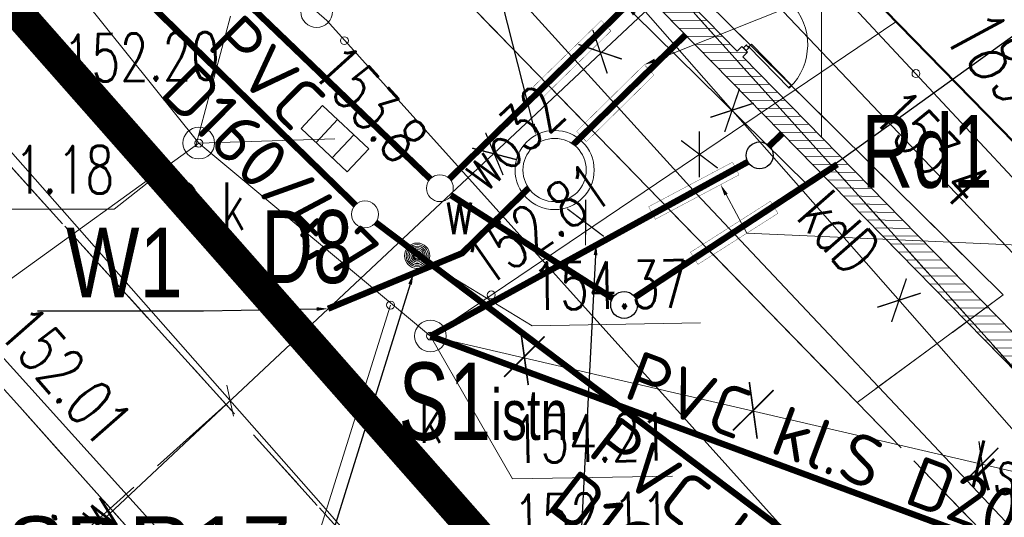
# Model space of a CAD drawing. Header units: feet. Extents: x 7588777 to 15179262, y 5780090 to 11560165.
# Tile 10 of 36: x 7589437.33 to 7589452.89, y 5780191.48 to 5780199.35. Entities that reach past the tile are written whole.
import ezdxf
from ezdxf import colors
from ezdxf.entities.mleader import LeaderData, LeaderLine
from ezdxf.enums import TextEntityAlignment as Align
from ezdxf.math import Vec2, Vec3

# ---------------------------------------------------------------- set-up
doc = ezdxf.new("R2010")
doc.units = ezdxf.units.FT
doc.header["$MEASUREMENT"] = 0
for name, pattern in [('1', [0]), ('1_OTKC', [1.5, 1, -0.5]), ('1_OTKJ', [2, 1.5, -0.5]), ('1_OTKK', [0]), ('1_OTZI', [1.5, 1, -0.5]), ('1_OTZT', [1.5, 1, -0.5]), ('3_EGBU_A', [0]), ('4_SUEP_A', [0]), ('4_SUGP', [0]), ('4_SUKP', [0]), ('4_SULO', [0]), ('4_SUPP_P', [2, 1.5, -0.5]), ('4_SUWP', [0]), ('DASHED', [19.05, 12.7, -6.35]), ('EGDE', [0]), ('EGUG', [1, 0.5, -0.5]), ('HIDDEN', [0.375, 0.25, -0.125])]:
    doc.linetypes.add(name, pattern=pattern)
doc.layers.get('0').update_dxf_attribs({"color": 250, "linetype": 'CONTINUOUS', "lineweight": 100})
for name, color, linetype, lineweight in [('___granice działki', 7, 'CONTINUOUS', 60), ('__PROJ_BUD_pawilon', 6, 'CONTINUOUS', 15), ('__PROJ_IS_deszczówka', 84, 'CONTINUOUS', 18), ('__PROJ_IS_woda', 150, 'CONTINUOUS', 18), ('_ROZBIÓRKA_BUD_pawilon', 1, 'NIEIST_1', 15), ('_ROZBIÓRKA_DR_obrzeże', 7, 'NIEIST_1', 15), ('ZZDeszczowa', 92, 'CONTINUOUS', 30), ('ZZSanitarna', 42, 'CONTINUOUS', 30)]:
    doc.layers.add(name, color=color, linetype=linetype, lineweight=lineweight)
for name, color, linetype, lineweight, transparency in [('Dzialki', 7, 'EGDE', 18, 0.7), ('EADTD_T_0', 7, 'CONTINUOUS', 18, 0.7), ('EGBB_L_0', 7, '3_EGBU_A', 50, 0.7), ('KAN', 42, 'CONTINUOUS', 30, 0.7), ('OTK_L_0', 7, '1_OTKJ', 18, 0.7), ('OTK_L_1', 7, '1_OTKK', 25, 0.7), ('OTK_L_2', 7, '1_OTKC', 18, 0.7), ('OTZ_L_3', 7, '1_OTZT', 18, 0.7), ('P_SUWP_E_T_0', 5, 'CONTINUOUS', 0, 0.7), ('P_SUWP_L_0', 5, '4_SUPP_P', 18, 0.7), ('Punkty', 7, 'CONTINUOUS', 18, 0.7), ('SIATKA_KRZYZY_L_0', 7, '1', 18, 0.7), ('SUEP_L_0', 1, '4_SUEP_A', 18, 0.7), ('SUER_T_0', 1, 'CONTINUOUS', 18, 0.7), ('SUGP_L_0', 52, '4_SUGP', 18, 0.7), ('SUK_E_T_4', 34, 'CONTINUOUS', 0, 0.7), ('SUK_T_1', 34, 'CONTINUOUS', 18, 0.7), ('SUK_T_3', 34, 'CONTINUOUS', 18, 0.7), ('SUKP_E_T_0', 34, 'CONTINUOUS', 0, 0.7), ('SUKP_L_0', 34, '4_SUKP', 18, 0.7), ('SUKR_T_0', 34, 'CONTINUOUS', 18, 0.7), ('SUL_L_1', 7, '4_SULO', 18, 0.7), ('SUP_T_0', 7, 'CONTINUOUS', 18, 0.7), ('SUW_E_T_2', 5, 'CONTINUOUS', 0, 0.7), ('SUW_T_5', 5, 'CONTINUOUS', 18, 0.7), ('SUWP_E_T_0', 5, 'CONTINUOUS', 0, 0.7), ('SUWP_L_0', 5, '4_SUWP', 18, 0.7), ('SUWR_T_0', 5, 'CONTINUOUS', 18, 0.7), ('Uzytki', 3, 'EGUG', 18, 0.7), ('ZUD_T_3', 5, 'CONTINUOUS', 18, 0.7)]:
    doc.layers.add(name, color=color, linetype=linetype, lineweight=lineweight, transparency=transparency)
doc.layers.add('KS_LINIE_TABELI', color=7, linetype='CONTINUOUS')
doc.styles.add('GENERATED_STYLE_1', font='arial.ttf', dxfattribs={"width": 0.999153})
doc.styles.add('ISOCP', font='isocpeur.ttf')
doc.styles.get("Standard").update_dxf_attribs({"font": 'Simplex.SHX', "width": 0.75})
doc.linetypes.add('NIEIST_1', pattern='A,20,-0.01,["X",Standard,S=5,R=0,X=-2.54,Y=-2.54],-0.01', length=20.02)

# ---------------------------------------------------------------- blocks, each defined once
blk = doc.blocks.new('GRT')
at = {"linetype": 'Continuous'}
blk.add_circle((0, 0), 0.25, dxfattribs=at)
blk = doc.blocks.new('ZSW')
at = {"linetype": 'Continuous'}
blk.add_line((-0.25, 0), (0.25, 0), dxfattribs=at)
blk = doc.blocks.new('4_SUPS')
at = {"linetype": 'Continuous'}
blk.add_circle((0, 0), 0.0625, dxfattribs=at)
blk = doc.blocks.new('4_SUKK')
at = {"linetype": 'Continuous'}
for p, q in [((-0.5, -0.25), (-0.5, 0.25)), ((-0.5, 0.25), (0.5, 0.25)), ((-0.175, 0.25), (-0.175, -0.25)), ((0.175, 0.25), (0.175, -0.25)), ((0.5, 0.25), (0.5, -0.25)), ((0.5, -0.25), (-0.5, -0.25))]:
    blk.add_line(p, q, dxfattribs=at)
blk = doc.blocks.new('4_SUKS')
at = {"linetype": 'Continuous'}
blk.add_circle((0, 0), 0.25, dxfattribs=at)
blk = doc.blocks.new('4_SUPK')
at = {"linetype": 'Continuous'}
blk.add_circle((0, 0), 0.25, dxfattribs=at)
blk = doc.blocks.new('4_SUWW')
at = {"linetype": 'Continuous'}
for radius in [0.2, 0.175, 0.15, 0.125, 0.1, 0.075, 0.05, 0.025, 0.00715]:
    blk.add_circle((0, 0), radius, dxfattribs=at)
blk = doc.blocks.new('A$C2C727012')
at = {"layer": 'KAN', "color": 1, "linetype": 'Continuous', "lineweight": 30, "const_width": 0.032}
for points in [[(-1.535, 1.263), (-1.168, 2.334)], [(-1.889, 1.623), (-0.814, 1.974)]]:
    blk.add_lwpolyline(points, dxfattribs=at)
blk = doc.blocks.new('A$C5DF4204B')
at = {"linetype": 'Continuous'}
h = blk.add_hatch(dxfattribs=at)
h.set_pattern_fill('ANSI31', color=256, angle=134.3712)
h.set_pattern_definition([(179.37115025, (7683857.48881, 5766374.33734), (-0.00137190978, -0.12499247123), [])])
h.paths.add_polyline_path([(7589447.018, 5780200.139), (7589447.035, 5780200.121), (7589446.95, 5780200.037), (7589454.166, 5780192.66), (7589458.623, 5780197.02), (7589458.451, 5780197.195), (7589454.282, 5780193.116), (7589448.754, 5780198.767), (7589448.826, 5780198.837), (7589448.739, 5780198.926), (7589448.667, 5780198.856), (7589447.22, 5780200.336)])
h.paths.add_polyline_path([(7589443.117, 5780203.954), (7589445.971, 5780201.038), (7589446.056, 5780201.122), (7589446.074, 5780201.104), (7589446.275, 5780201.301), (7589445.639, 5780201.952), (7589446.139, 5780202.441), (7589446.07, 5780202.513), (7589445.569, 5780202.023), (7589443.576, 5780204.06), (7589444.152, 5780204.623), (7589444.064, 5780204.713), (7589444.046, 5780204.695), (7589443.962, 5780204.781)])
h.paths.add_polyline_path([(7589444.82, 5780205.62), (7589444.904, 5780205.534), (7589444.886, 5780205.517), (7589444.974, 5780205.427), (7589445.113, 5780205.564), (7589447.106, 5780203.527), (7589446.784, 5780203.212), (7589446.854, 5780203.14), (7589447.176, 5780203.455), (7589447.7, 5780202.919), (7589447.826, 5780203.041), (7589447.756, 5780203.113), (7589447.702, 5780203.06), (7589445.184, 5780205.634), (7589445.438, 5780205.882), (7589445.351, 5780205.971), (7589445.333, 5780205.954), (7589445.249, 5780206.04)], flags=17)
h.paths.add_polyline_path([(7589446.107, 5780206.879), (7589446.191, 5780206.793), (7589446.173, 5780206.776), (7589446.26, 5780206.686), (7589446.596, 5780207.015), (7589448.589, 5780204.978), (7589448, 5780204.401), (7589448.524, 5780203.865), (7589448.47, 5780203.812), (7589448.54, 5780203.741), (7589448.88, 5780204.073), (7589448.81, 5780204.144), (7589448.596, 5780203.934), (7589448.158, 5780204.381), (7589449.016, 5780205.22), (7589449.523, 5780204.702), (7589449.595, 5780204.772), (7589449.28, 5780205.094), (7589449.316, 5780205.129), (7589449.246, 5780205.2), (7589449.21, 5780205.165), (7589449, 5780205.38), (7589448.679, 5780205.065), (7589446.686, 5780207.102), (7589448.08, 5780208.466), (7589450.282, 5780206.214), (7589449.961, 5780205.9), (7589450.031, 5780205.828), (7589450.352, 5780206.143), (7589450.667, 5780205.821), (7589451.239, 5780206.38), (7589451.169, 5780206.452), (7589450.669, 5780205.962), (7589448.151, 5780208.536), (7589450.295, 5780210.634), (7589450.306, 5780210.623), (7589451.124, 5780211.424), (7589451.229, 5780211.317), (7589451.247, 5780211.334), (7589451.044, 5780211.541), (7589451.027, 5780211.524), (7589450.943, 5780211.61)], flags=17)
h.paths.add_polyline_path([(7589453.175, 5780211.051), (7589453.839, 5780210.372), (7589452.91, 5780209.463), (7589453.032, 5780209.338), (7589453.104, 5780209.408), (7589453.051, 5780209.461), (7589453.909, 5780210.301), (7589454.643, 5780209.55), (7589453.785, 5780208.711), (7589453.733, 5780208.764), (7589453.661, 5780208.695), (7589453.714, 5780208.641), (7589453.035, 5780207.977), (7589452.556, 5780208.466), (7589452.484, 5780208.396), (7589452.624, 5780208.253), (7589451.731, 5780207.379), (7589451.919, 5780207.186), (7589451.884, 5780207.151), (7589451.954, 5780207.08), (7589451.989, 5780207.115), (7589453.108, 5780205.971), (7589451.929, 5780204.817), (7589451.684, 5780205.067), (7589451.33, 5780204.721), (7589451.4, 5780204.65), (7589451.682, 5780204.926), (7589453.242, 5780203.332), (7589451.92, 5780202.038), (7589450.36, 5780203.632), (7589450.685, 5780203.95), (7589450.615, 5780204.022), (7589450.219, 5780203.634), (7589451.848, 5780201.968), (7589449.532, 5780199.703), (7589449.619, 5780199.613), (7589455.538, 5780205.403), (7589455.451, 5780205.493), (7589454.564, 5780204.626), (7589454.529, 5780204.661), (7589454.458, 5780204.591), (7589454.493, 5780204.556), (7589453.313, 5780203.402), (7589452.016, 5780204.728), (7589453.196, 5780205.882), (7589453.829, 5780205.235), (7589453.9, 5780205.305), (7589453.48, 5780205.734), (7589453.695, 5780205.943), (7589453.625, 5780206.015), (7589453.411, 5780205.805), (7589451.89, 5780207.36), (7589452.712, 5780208.164), (7589453.033, 5780207.835), (7589453.82, 5780208.604), (7589455.019, 5780207.379), (7589454.34, 5780206.714), (7589454.41, 5780206.643), (7589455.16, 5780207.377), (7589455.23, 5780207.305), (7589455.302, 5780207.375), (7589455.011, 5780207.672), (7589455.065, 5780207.725), (7589454.995, 5780207.796), (7589454.942, 5780207.744), (7589454.067, 5780208.637), (7589454.818, 5780209.371), (7589455.692, 5780208.478), (7589455.639, 5780208.425), (7589455.708, 5780208.354), (7589455.762, 5780208.406), (7589457.066, 5780207.073), (7589456.316, 5780206.339), (7589456.001, 5780206.661), (7589455.93, 5780206.591), (7589456.332, 5780206.18), (7589457.441, 5780207.265), (7589452.091, 5780212.733), (7589451.786, 5780212.435), (7589451.87, 5780212.349), (7589451.852, 5780212.331), (7589452.055, 5780212.124), (7589452.073, 5780212.142), (7589451.968, 5780212.249), (7589452.165, 5780212.441), (7589453.353, 5780211.226)])
h.paths.add_polyline_path([(7589457.987, 5780206.309), (7589458.12, 5780206.173), (7589458.251, 5780206.301), (7589458.118, 5780206.437)])
h.paths.add_polyline_path([(7589459.609, 5780204.651), (7589459.742, 5780204.515), (7589459.873, 5780204.643), (7589459.74, 5780204.779)])
h.paths.add_polyline_path([(7589462.288, 5780201.913), (7589462.421, 5780201.777), (7589462.551, 5780201.905), (7589462.419, 5780202.041)])
for p, q in [((7589448.815, 5780198.956), (7589448.765, 5780198.907)), ((7589448.765, 5780198.907), (7589448.807, 5780198.864)), ((7589448.807, 5780198.864), (7589448.85, 5780198.906)), ((7589448.822, 5780198.948), (7589448.815, 5780198.956)), ((7589448.815, 5780198.941), (7589448.822, 5780198.948)), ((7589448.85, 5780198.906), (7589448.815, 5780198.941)), ((7589448.843, 5780198.927), (7589448.85, 5780198.934)), ((7589449.486, 5780198.269), (7589448.843, 5780198.927)), ((7589448.85, 5780198.934), (7589448.857, 5780198.927)), ((7589448.857, 5780198.927), (7589448.893, 5780198.962)), ((7589448.893, 5780198.962), (7589449.522, 5780198.318)), ((7589449.486, 5780198.283), (7589449.522, 5780198.318)), ((7589449.493, 5780198.276), (7589449.486, 5780198.283)), ((7589449.486, 5780198.269), (7589449.493, 5780198.276))]:
    blk.add_line(p, q)
blk.add_lwpolyline([(7589447.22, 5780200.336), (7589448.667, 5780198.856), (7589448.739, 5780198.926), (7589448.826, 5780198.837), (7589448.754, 5780198.767), (7589454.282, 5780193.116), (7589458.451, 5780197.195), (7589458.623, 5780197.02), (7589454.166, 5780192.66), (7589446.95, 5780200.037), (7589447.035, 5780200.121), (7589447.018, 5780200.139)], close=True)
at = {"linetype": 'DASHED'}
blk.add_arc((7589448.829, 5780198.955), 0.95, 314.3711, 44.3711, dxfattribs=at)
for p in [(7589448.761, 5780198.903), (7589448.782, 5780198.882), (7589448.803, 5780198.86)]:
    blk.add_point(p)

msp = doc.modelspace()

# ---------------------------------------------------------------- linework, layer by layer
at = {"layer": '___granice działki', "linetype": 'HIDDEN', "ltscale": 10, "const_width": 0.5}
msp.add_lwpolyline([(7589429.14, 5780208.73), (7589448.11, 5780187.19), (7589456.39, 5780177.81), (7589472.83, 5780159.12), (7589473.73, 5780171.42), (7589485.48, 5780158.42), (7589491.22, 5780217.86), (7589471.44, 5780239.87), (7589438.5, 5780210), (7589434.86, 5780214.06)], close=True, dxfattribs=at)
at = {"layer": '__PROJ_IS_deszczówka', "const_width": 0.1}
for points in [[(7589434.69, 5780205.6075), (7589443.8152, 5780196.8352)], [(7589442.6332, 5780196.4231), (7589438.4905, 5780200.4739)], [(7589444.1203, 5780196.8365), (7589447.3644, 5780200.0092)], [(7589447.0527, 5780194.9648), (7589450.2456, 5780197.0641)], [(7589444.1475, 5780196.5736), (7589446.6952, 5780194.9476)], [(7589442.9547, 5780196.1465), (7589451.5376, 5780189.6663)]]:
    msp.add_lwpolyline(points, dxfattribs=at)
at = {"layer": '__PROJ_IS_deszczówka'}
for centre in [(7589443.9684, 5780196.6879), (7589442.7852, 5780196.2745)]:
    msp.add_circle(centre, 0.2125, dxfattribs=at)
at = {"layer": '__PROJ_IS_deszczówka', "linetype": 'Continuous'}
msp.add_circle((7589446.8795, 5780194.8418), 0.2125, dxfattribs=at)
at = {"layer": '__PROJ_IS_woda', "color": 140, "linetype": 'Continuous', "ltscale": 15, "const_width": 0.1}
msp.add_lwpolyline([(7589446.0765, 5780197.3783), (7589447.8517, 5780199.1149)], dxfattribs=at)
at = {"layer": '__PROJ_IS_woda', "color": 5, "linetype": 'Continuous', "ltscale": 15, "const_width": 0.1}
msp.add_lwpolyline([(7589442.2019, 5780194.782), (7589444.3195, 5780195.6594), (7589445.3714, 5780196.6884)], dxfattribs=at)
at = {"layer": '__PROJ_IS_woda', "color": 5, "linetype": 'Continuous', "ltscale": 15}
for radius in [0.625, 0.5]:
    msp.add_circle((7589445.7812, 5780196.9748), radius, dxfattribs=at)
at = {"layer": '_ROZBIÓRKA_BUD_pawilon', "ltscale": 0.1}
msp.add_lwpolyline([(7589447.195, 5780203.408), (7589456.316, 5780194.044), (7589463.525, 5780201.046), (7589454.379, 5780210.395)], close=True, dxfattribs=at)
at = {"layer": '_ROZBIÓRKA_DR_obrzeże', "ltscale": 0.1}
msp.add_lwpolyline([(7589450.56, 5780193.3), (7589452.87, 5780195), (7589442.12, 5780205.63)], dxfattribs=at)
at = {"layer": 'Dzialki'}
for p, q in [((7589429.14, 5780208.73), (7589439.87, 5780196.56)), ((7589454.14, 5780192.61), (7589440.65, 5780207.62)), ((7589439.87, 5780196.56), (7589448.11, 5780187.19))]:
    msp.add_line(p, q, dxfattribs=at)
at = {"layer": 'EGBB_L_0', "linetype": '3_EGBU_A'}
msp.add_line((7589447.195, 5780203.408), (7589456.316, 5780194.044), dxfattribs=at)
at = {"layer": 'OTK_L_0', "linetype": '1_OTKJ'}
for p, q in [((7589420.75, 5780211.63), (7589437.33, 5780193.23)), ((7589450.56, 5780193.3), (7589441.62, 5780202.49)), ((7589435.66, 5780198.72), (7589458.83, 5780173.09)), ((7589453.89, 5780189.86), (7589450.56, 5780193.3)), ((7589437.33, 5780193.23), (7589448.26, 5780181))]:
    msp.add_line(p, q, dxfattribs=at)
at = {"layer": 'OTK_L_1', "linetype": '1_OTKK'}
for p, q in [((7589441.62, 5780202.49), (7589450.56, 5780193.3)), ((7589437.33, 5780193.23), (7589437.49, 5780193.05)), ((7589437.49, 5780193.05), (7589448.26, 5780181))]:
    msp.add_line(p, q, dxfattribs=at)
at = {"layer": 'OTK_L_2', "linetype": '1_OTKC'}
for p, q in [((7589442.12, 5780205.63), (7589452.87, 5780195)), ((7589447.195, 5780203.408), (7589456.316, 5780194.044)), ((7589458.83, 5780173.09), (7589435.66, 5780198.72)), ((7589452.87, 5780195), (7589450.56, 5780193.3)), ((7589450.56, 5780193.3), (7589453.89, 5780189.86)), ((7589437.33, 5780193.23), (7589448.26, 5780181))]:
    msp.add_line(p, q, dxfattribs=at)
at = {"layer": 'OTZ_L_3', "linetype": '1_OTZI'}
for p, q in [((7589442.12, 5780205.63), (7589452.87, 5780195)), ((7589450.56, 5780193.3), (7589441.62, 5780202.49)), ((7589452.87, 5780195), (7589450.56, 5780193.3))]:
    msp.add_line(p, q, dxfattribs=at)
at = {"layer": 'P_SUWP_L_0', "linetype": '4_SUPP_P'}
msp.add_line((7589440.6224, 5780193.2991), (7589428.0182, 5780181.9787), dxfattribs=at)
at = {"layer": 'SIATKA_KRZYZY_L_0', "linetype": '1'}
msp.add_line((7589450, 5780197.5), (7589450, 5780202.5), dxfattribs=at)
at = {"layer": 'SUEP_L_0', "linetype": '4_SUEP_A'}
for p, q in [((7589444.08, 5780205.09), (7589456.96, 5780191.5)), ((7589446.88, 5780203.45), (7589454.36, 5780195.41)), ((7589442.18, 5780199.34), (7589442.02, 5780199.48)), ((7589456.32, 5780183.61), (7589442.18, 5780199.34))]:
    msp.add_line(p, q, dxfattribs=at)
at = {"layer": 'SUGP_L_0', "linetype": '4_SUGP'}
for p, q in [((7589433.9, 5780212.17), (7589448.02, 5780196.6)), ((7589448.02, 5780196.6), (7589454.01, 5780190.25))]:
    msp.add_line(p, q, dxfattribs=at)
at = {"layer": 'SUKP_L_0', "linetype": '4_SUKP'}
for p, q in [((7589455.95, 5780189.53), (7589437.43, 5780210.63)), ((7589435.48, 5780203.25), (7589440.16, 5780197.4)), ((7589443.82, 5780194.35), (7589451.17, 5780199.32)), ((7589440.16, 5780197.4), (7589442.31, 5780197.47)), ((7589436.43, 5780194.71), (7589440.16, 5780197.4)), ((7589440.16, 5780197.4), (7589443.82, 5780194.35)), ((7589445.47, 5780184.71), (7589436.43, 5780194.71)), ((7589459.85, 5780190.62), (7589443.82, 5780194.35))]:
    msp.add_line(p, q, dxfattribs=at)
at = {"layer": 'SUKR_T_0', "linetype": 'Continuous', "lineweight": 0}
for p, q in [((7589440.11, 5780197.34), (7589440.6624, 5780199.4098)), ((7589439.59, 5780196.96), (7589438.82, 5780196.355)), ((7589436.4586, 5780196.355), (7589438.82, 5780196.355)), ((7589443.19, 5780194.84), (7589441.809, 5780190.4431)), ((7589443.82, 5780194.35), (7589445.1176, 5780192.0902)), ((7589445.1176, 5780192.0902), (7589447.6415, 5780192.1347))]:
    msp.add_line(p, q, dxfattribs=at)
at = {"layer": 'SUL_L_1', "linetype": '4_SULO'}
for p, q in [((7589440.58, 5780195.79), (7589433.87, 5780203.46)), ((7589434.41, 5780200.42), (7589442.09, 5780191.7)), ((7589447.62, 5780187.67), (7589440.58, 5780195.79)), ((7589442.09, 5780191.7), (7589447.55, 5780185.47))]:
    msp.add_line(p, q, dxfattribs=at)
at = {"layer": 'SUWP_L_0', "linetype": '4_SUWP'}
msp.add_line((7589436.67, 5780189.59), (7589449.2, 5780201.35), dxfattribs=at)
at = {"layer": 'SUWR_T_0', "linetype": 'Continuous', "lineweight": 0}
for p, q in [((7589443.61, 5780195.62), (7589445.4276, 5780194.5102)), ((7589445.4276, 5780194.5102), (7589448.0872, 5780194.557))]:
    msp.add_line(p, q, dxfattribs=at)
at = {"layer": 'Uzytki'}
msp.add_line((7589440.65, 5780207.62), (7589454.14, 5780192.61), dxfattribs=at)
at = {"layer": 'ZZDeszczowa', "color": 7, "linetype": 'Continuous', "const_width": 0.005}
for points in [[(7589445.444, 5780198.2904), (7589446.5174, 5780199.3382)], [(7589446.5174, 5780199.3382), (7589446.6718, 5780199.1745)], [(7589445.5984, 5780198.1267), (7589446.6718, 5780199.1745)], [(7589446.129, 5780197.5878), (7589447.198, 5780198.6403)], [(7589447.198, 5780198.6403), (7589447.3519, 5780198.4762)], [(7589446.2829, 5780197.4237), (7589447.3519, 5780198.4762)], [(7589445.444, 5780198.2904), (7589445.5984, 5780198.1267)], [(7589446.129, 5780197.5878), (7589446.2829, 5780197.4237)], [(7589447.2666, 5780196.395), (7589448.5914, 5780197.0981)], [(7589448.5914, 5780197.0981), (7589448.6963, 5780196.8991)], [(7589447.3715, 5780196.196), (7589448.6963, 5780196.8991)], [(7589447.2666, 5780196.395), (7589447.3715, 5780196.196)], [(7589447.9281, 5780195.6753), (7589449.1929, 5780196.4821)], [(7589449.1929, 5780196.4821), (7589449.3093, 5780196.2895)], [(7589448.0445, 5780195.4827), (7589449.3093, 5780196.2895)], [(7589447.9281, 5780195.6753), (7589448.0445, 5780195.4827)]]:
    msp.add_lwpolyline(points, dxfattribs=at)
at = {"layer": 'ZZDeszczowa', "linetype": 'Continuous'}
msp.add_circle((7589446.8795, 5780194.8418), 0.2125, dxfattribs=at)
at = {"layer": 'ZZSanitarna', "linetype": 'Continuous', "lineweight": 30, "const_width": 0.1}
for points in [[(7589449.1723, 5780197.3539), (7589449.3786, 5780197.5542)], [(7589443.82, 5780194.35), (7589448.8336, 5780197.1036)], [(7589443.82, 5780194.35), (7589456.4586, 5780189.6786)]]:
    msp.add_lwpolyline(points, dxfattribs=at)
at = {"layer": 'ZZSanitarna', "linetype": 'Continuous', "lineweight": 30}
msp.add_circle((7589449.0198, 5780197.2059), 0.2125, dxfattribs=at)

# ---------------------------------------------------------------- block references
at = {"layer": '__PROJ_BUD_pawilon', "color": 5, "linetype": 'Continuous'}
msp.add_blockref('A$C5DF4204B', (0, 0), dxfattribs=at)
at = {"layer": 'Punkty'}
msp.add_blockref('GRT', (7589439.87, 5780196.56), dxfattribs=at)
at = {"layer": 'SUER_T_0'}
for p in [(7589442.46, 5780199.02), (7589451.49, 5780198.5)]:
    msp.add_blockref('4_SUPS', p, dxfattribs=at)
at = {"layer": 'SUK_T_1', "rotation": 316.8099988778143}
msp.add_blockref('4_SUKK', (7589442.31, 5780197.47), dxfattribs=at)
at = {"layer": 'SUK_T_3'}
for p in [(7589440.16, 5780197.4), (7589443.82, 5780194.35)]:
    msp.add_blockref('4_SUKS', p, dxfattribs=at)
at = {"layer": 'SUKR_T_0', "rotation": 1.010011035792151}
for p in [(7589440.16, 5780197.4), (7589443.82, 5780194.35)]:
    msp.add_blockref('4_SUPS', p, dxfattribs=at)
at = {"layer": 'SUKR_T_0'}
for p in [(7589439.59, 5780196.96), (7589444.78, 5780195), (7589443.19, 5780194.84)]:
    msp.add_blockref('4_SUPS', p, dxfattribs=at)
at = {"layer": 'SUP_T_0'}
msp.add_blockref('4_SUPK', (7589442.02, 5780199.48), dxfattribs=at)
at = {"layer": 'SUW_T_5'}
msp.add_blockref('4_SUWW', (7589443.61, 5780195.62), dxfattribs=at)
at = {"layer": 'SUWR_T_0', "rotation": 42.91999714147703}
msp.add_blockref('4_SUPS', (7589443.61, 5780195.62), dxfattribs=at)
at = {"layer": 'ZUD_T_3', "rotation": 102.43520564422}
msp.add_blockref('ZSW', (7589440.6546, 5780193.3298), dxfattribs=at)
msp.add_blockref('ZSW', (7589440.6546, 5780193.3298), dxfattribs=at)
at = {"layer": 'ZZDeszczowa', "linetype": 'Continuous'}
for p, xscale, yscale, zscale, rotation in [((7589445.3516, 5780197.9751), 0.6400000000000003, 0.6400000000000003, 0.6400000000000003, 270.2564035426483), ((7589445.9098, 5780198.1806), 0.6400000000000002, 0.6400000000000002, 0.6400000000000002, 94.39407734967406), ((7589449.4324, 5780197.686), 0.6399999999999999, 0.6399999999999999, 0.6399999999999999, 71.83160812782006), ((7589447.6329, 5780196.6065), 0.6399999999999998, 0.6399999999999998, 0.6399999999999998, 71.83160812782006), ((7589446.9163, 5780193.2268), 0.8, 0.8, 0.8, 26.80108765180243), ((7589450.5327, 5780192.3791), 0.8, 0.8, 0.8, 26.80108765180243), ((7589453.8259, 5780191.6886), 0.64, 0.64, 0.64, 26.80108765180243)]:
    msp.add_blockref('A$C2C727012', p, dxfattribs=dict(at, xscale=xscale, yscale=yscale, zscale=zscale, rotation=rotation))
at = {"layer": 'ZZDeszczowa', "linetype": 'Continuous', "xscale": 0.6400000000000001, "yscale": 0.6400000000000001, "zscale": 0.6400000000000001}
for p in [(7589449.4505, 5780196.7692), (7589452.0871, 5780193.7653)]:
    msp.add_blockref('A$C2C727012', p, dxfattribs=at)

# ---------------------------------------------------------------- texts
at = {"layer": '__PROJ_IS_deszczówka', "char_height": 0.8, "attachment_point": 1, "line_spacing_factor": 0.8, "style": 'ISOCP'}
for s, insert, rotation in [('\\A1;PVC \\PD160/4,7', (7589440.8273, 5780199.4933), 315.14042), ('\\A1;PVC kl.S \\PD160/4,7', (7589446.7598, 5780193.1215), 322.49483)]:
    msp.add_mtext(s, dxfattribs=dict(at, insert=insert, rotation=rotation))
at = {"layer": '__PROJ_IS_deszczówka', "insert": (7589452.6975, 5780197.2623), "char_height": 0.8, "width": 28.442053, "attachment_point": 6, "rotation": 0.00225, "line_spacing_factor": 0.7, "style": 'GENERATED_STYLE_1'}
msp.add_mtext('{\\H1.44x;\\W0.6992;Rd1}', dxfattribs=at)
at = {"layer": '__PROJ_IS_deszczówka', "insert": (7589442.5885, 5780196.3397), "char_height": 0.8, "width": 4.407731, "attachment_point": 3, "line_spacing_factor": 0.333333}
msp.add_mtext('{\\fArial|b0|i0|c238|p38;\\H1.44x;\\W0.6992;D8}', dxfattribs=at)
at = {"layer": 'EADTD_T_0', "oblique": 15, "width": 0.7}
msp.add_text('189', height=0.9, rotation=313.32364, dxfattribs=at).set_placement((7589451.8441, 5780199.1133))
at = {"layer": 'P_SUWP_E_T_0', "lineweight": 9, "width": 0.7}
msp.add_text('proj.w', height=0.75, rotation=41.93328, dxfattribs=at).set_placement((7589438.0247, 5780190.9656), align=Align.MIDDLE)
at = {"layer": 'SUER_T_0', "lineweight": 9, "width": 0.7}
for s, rotation, p in [('153.8', 312.08, (7589442.47, 5780199.03)), ('153.4', 313.38, (7589451.31, 5780198.32))]:
    msp.add_text(s, height=0.75, rotation=rotation, dxfattribs=at).set_placement(p, align=Align.TOP_LEFT)
at = {"layer": 'SUK_E_T_4', "lineweight": 9, "width": 0.7}
msp.add_text('k', height=0.75, dxfattribs=at).set_placement((7589440.51, 5780196.78), align=Align.TOP_LEFT)
msp.add_text('k', height=0.75, dxfattribs=at).set_placement((7589443.82, 5780193.41), align=Align.TOP_CENTER)
at = {"layer": 'SUKP_E_T_0', "lineweight": 9, "width": 0.7}
for s, rotation, p in [('kdD', 311.27, (7589450.28, 5780195.99)), ('ksD200', 346.9, (7589453.65, 5780192.06))]:
    msp.add_text(s, height=0.75, rotation=rotation, dxfattribs=at).set_placement(p, align=Align.MIDDLE)
at = {"layer": 'SUKR_T_0', "lineweight": 9, "width": 0.7}
for s, p in [('152.20', (7589438.0072, 5780199.113)), ('154.21', (7589445.1, 5780193.09)), ('152.11', (7589445.122, 5780191.8402))]:
    msp.add_text(s, height=0.75, rotation=1.01001, dxfattribs=at).set_placement(p, align=Align.TOP_LEFT)
msp.add_text('151.18', height=0.75, dxfattribs=at).set_placement((7589438.82, 5780196.98), align=Align.MIDDLE_RIGHT)
for s, rotation, p in [('152.81', 35.03001, (7589444.71, 5780195.1)), ('152.01', 311.42, (7589436.96, 5780194.4))]:
    msp.add_text(s, height=0.75, rotation=rotation, dxfattribs=at).set_placement(p)
at = {"layer": 'SUW_E_T_2', "lineweight": 9, "width": 0.7}
msp.add_text('w', height=0.75, dxfattribs=at).set_placement((7589444.03, 5780195.96))
at = {"layer": 'SUWP_E_T_0', "lineweight": 9, "width": 0.7}
msp.add_text('wo32', height=0.75, rotation=43.18001, dxfattribs=at).set_placement((7589445.08, 5780197.48), align=Align.MIDDLE)
at = {"layer": 'SUWR_T_0', "lineweight": 9, "width": 0.7}
msp.add_text('154.37', height=0.75, rotation=1.01001, dxfattribs=at).set_placement((7589445.41, 5780195.51), align=Align.TOP_LEFT)
at = {"layer": 'ZZSanitarna', "lineweight": 18, "insert": (7589447.1226, 5780194.1356), "char_height": 0.8, "attachment_point": 1, "rotation": 339.43338, "line_spacing_factor": 0.8, "style": 'ISOCP'}
msp.add_mtext('\\A1;PVC kl.S D200/5,9', dxfattribs=at)
at = {"layer": 'ZZSanitarna', "insert": (7589446.2109, 5780193.3108), "char_height": 0.85, "attachment_point": 6, "rotation": 0.00225, "line_spacing_factor": 0.7, "style": 'GENERATED_STYLE_1'}
msp.add_mtext_dynamic_manual_height_columns('{\\H1.44x;\\W0.6992;  S1\\H0.65359x;istn.}', width=28.442053, gutter_width=12.5, heights=[0], dxfattribs=at)

# ---------------------------------------------------------------- leaders
at = {"layer": '__PROJ_IS_deszczówka'}
ml = msp.add_multileader_mtext('Standard', dxfattribs=at)
ml.set_content('\\A1;PVC kl.S\\PD160/4,7', color=256, style='ISOCP')
ml.set_leader_properties(color=256)
ml.build(insert=Vec2(0, 0))
ml.multileader.update_dxf_attribs({"text_left_attachment_type": 6, "text_right_attachment_type": 6, "dogleg_length": 0.36, "arrow_head_size": 0.18})
ctx = ml.context
ctx.base_point, ctx.char_height, ctx.arrow_head_size, ctx.landing_gap_size, ctx.plane_origin = Vec3(7589453.8704, 5780199.448), 1, 0.18, 0.09, Vec3(7589449.2784, 5780194.8896)
ctx.left_attachment, ctx.right_attachment = 6, 6
notes = []
notes.append((ctx, [(0, (1, 1, 0), (7589453.5104, 5780199.448), (1, 0), 0.36, [(3, [(7589446.912, 5780199.5667), (7589449.7668, 5780196.7493)], 0, [])])]))
ctx.mtext.insert, ctx.mtext.line_spacing_factor, ctx.mtext.flow_direction = Vec3(7589453.9604, 5780200.648), 0.8, 5
at = {"layer": '__PROJ_IS_woda', "color": 5, "linetype": 'Continuous', "ltscale": 15}
ml = msp.add_multileader_mtext('Standard', dxfattribs=at)
ml.set_content('{\\fArial|b0|i0|c238|p34;\\W0.8;SW}', color=5, style='ISOCP')
ml.set_leader_properties(color=256)
ml.build(insert=Vec2(0, 0))
ml.multileader.update_dxf_attribs({"text_left_attachment_type": 6, "text_right_attachment_type": 6, "dogleg_length": 0.36, "arrow_head_size": 0.18})
ctx = ml.context
ctx.base_point, ctx.char_height, ctx.arrow_head_size, ctx.landing_gap_size, ctx.plane_origin = Vec3(7589442.5044, 5780199.61), 1.1, 0.18, 0.09, Vec3(7589448.1235, 5780208.8402)
ctx.left_attachment, ctx.right_attachment, ctx.text_align_type = 6, 6, 1
notes.append((ctx, [(0, (1, 1, 0), (7589444.9556, 5780199.61), (-1, 0), 0.36, [(0, [(7589445.4852, 5780197.5253)], 0, [])])]))
ctx.mtext.insert, ctx.mtext.alignment, ctx.mtext.flow_direction = Vec3(7589443.55, 5780200.93), 2, 5
ml = msp.add_multileader_mtext('Standard', dxfattribs=at)
ml.set_content('{\\fArial|b0|i0|c238|p34;\\W0.8;W1}', color=5, style='ISOCP')
ml.set_leader_properties(color=256)
ml.build(insert=Vec2(0, 0))
ml.multileader.update_dxf_attribs({"text_left_attachment_type": 6, "text_right_attachment_type": 6, "dogleg_length": 0.36, "arrow_head_size": 0.18})
ctx = ml.context
ctx.base_point, ctx.char_height, ctx.arrow_head_size, ctx.landing_gap_size, ctx.plane_origin = Vec3(7589438.0926, 5780194.7412), 1.1, 0.18, 0.09, Vec3(7589444.8671, 5780206.0263)
ctx.left_attachment, ctx.right_attachment, ctx.text_align_type = 6, 6, 1
notes.append((ctx, [(0, (1, 1, 0), (7589440.2359, 5780194.7412), (-1, 0), 0.36, [(0, [(7589442.1999, 5780194.7811)], 0, [])])]))
ctx.mtext.insert, ctx.mtext.alignment, ctx.mtext.flow_direction = Vec3(7589438.9842, 5780196.0612), 2, 5
ml = msp.add_multileader_mtext('Standard', dxfattribs=at)
ml.set_content('{\\fArial|b0|i0|c238|p34;PE100 SDR17\\P d40/2,4mm}', color=5, style='ISOCP')
ml.set_leader_properties(color=256)
ml.build(insert=Vec2(0, 0))
ml.multileader.update_dxf_attribs({"text_left_attachment_type": 6, "text_right_attachment_type": 6, "dogleg_length": 0.36, "arrow_head_size": 0.18})
ctx = ml.context
ctx.base_point, ctx.char_height, ctx.arrow_head_size, ctx.landing_gap_size, ctx.plane_origin = Vec3(7589432.5272, 5780190.299), 1, 0.18, 0.09, Vec3(7589446.203, 5780200.1618)
ctx.left_attachment, ctx.right_attachment, ctx.text_align_type = 6, 6, 1
notes.append((ctx, [(0, (1, 1, 0), (7589441.9819, 5780190.299), (-1, 0), 0.36, [(0, [(7589443.5508, 5780195.3409)], 0, [])])]))
ctx.mtext.insert, ctx.mtext.alignment, ctx.mtext.flow_direction = Vec3(7589437.0745, 5780191.499), 2, 5
at = {"layer": 'KS_LINIE_TABELI', "color": 7, "linetype": 'Continuous'}
ml = msp.add_multileader_mtext('Standard', dxfattribs=at)
ml.set_content('{\\T0.95;Rura osłonowa PE100 SDR17\\P d110/4,2 ,   L=1,5m}', color=7, style='ISOCP')
ml.set_leader_properties(lineweight=18)
ml.build(insert=Vec2(0, 0))
ml.multileader.update_dxf_attribs({"text_left_attachment_type": 6, "text_right_attachment_type": 6, "dogleg_length": 0.01, "arrow_head_size": 0.18})
ctx = ml.context
ctx.base_point, ctx.char_height, ctx.arrow_head_size, ctx.landing_gap_size, ctx.plane_origin = Vec3(7589470.4672, 5780207.9417), 0.8, 0.18, 0.09, Vec3(7589442.522, 5780204.1556)
ctx.left_attachment, ctx.right_attachment = 6, 6
notes.append((ctx, [(1, (1, 1, 0), (7589470.4572, 5780207.9417), (1, 0), 0.01, [(1, [(7589447.198, 5780198.6403)], 0, [])])]))
ctx.mtext.insert, ctx.mtext.flow_direction = Vec3(7589470.5572, 5780208.9017), 5
ml = msp.add_multileader_mtext('Standard', dxfattribs=at)
ml.set_content('{\\T0.95;Rura osłonowa PE100 SDR17\\P d225/8,6 ,   L=1,5m}', color=7, style='ISOCP')
ml.set_leader_properties(lineweight=18)
ml.build(insert=Vec2(0, 0))
ml.multileader.update_dxf_attribs({"text_left_attachment_type": 6, "text_right_attachment_type": 6, "dogleg_length": 0.01, "arrow_head_size": 0.18})
ctx = ml.context
ctx.base_point, ctx.char_height, ctx.arrow_head_size, ctx.landing_gap_size, ctx.plane_origin = Vec3(7589461.9301, 5780195.3943), 0.8, 0.18, 0.09, Vec3(7589448.4032, 5780196.7435)
ctx.left_attachment, ctx.right_attachment = 6, 6
notes.append((ctx, [(1, (1, 1, 0), (7589461.9201, 5780195.3943), (1, 0), 0.01, [(1, [(7589448.4032, 5780196.7435), (7589448.8202, 5780195.9775)], 0, [])])]))
ctx.mtext.insert, ctx.mtext.flow_direction = Vec3(7589462.0201, 5780196.3543), 5
at = {"layer": 'ZZSanitarna', "lineweight": 18}
ml = msp.add_multileader_mtext('Standard', dxfattribs=at)
ml.set_content('\\A1;PVC kl.S\\PD160/4,7', color=256, style='ISOCP')
ml.set_leader_properties(color=256)
ml.build(insert=Vec2(0, 0))
ml.multileader.update_dxf_attribs({"text_left_attachment_type": 6, "text_right_attachment_type": 6, "dogleg_length": 0.36, "arrow_head_size": 0.18})
ctx = ml.context
ctx.base_point, ctx.char_height, ctx.arrow_head_size, ctx.landing_gap_size, ctx.plane_origin = Vec3(7589440.4092, 5780187.2583), 1, 0.18, 0.09, Vec3(7589445.8982, 5780202.4223)
ctx.left_attachment, ctx.right_attachment, ctx.text_align_type = 6, 6, 2
notes.append((ctx, [(1, (1, 1, 0), (7589445.9992, 5780187.2583), (-1, 0), 0.36, [(3, [(7589446.4369, 5780195.8084)], 0, [])])]))
ctx.mtext.insert, ctx.mtext.alignment, ctx.mtext.line_spacing_factor, ctx.mtext.flow_direction = Vec3(7589445.5492, 5780188.4583), 3, 0.8, 5
for ctx, leaders in notes:
    for number, flags, end, landing, length, lines in leaders:
        leader = LeaderData()
        leader.index, (leader.has_last_leader_line, leader.has_dogleg_vector, leader.attachment_direction) = number, flags
        leader.last_leader_point, leader.dogleg_vector, leader.dogleg_length = Vec3(end), Vec3(landing), length
        for number, points, colour, breaks in lines:
            line = LeaderLine()
            line.index, line.vertices, line.color, line.breaks = number, Vec3.list(points), colors.encode_raw_color(colour), breaks
            leader.lines.append(line)
        ctx.leaders.append(leader)

doc.saveas('drawing.dxf')
